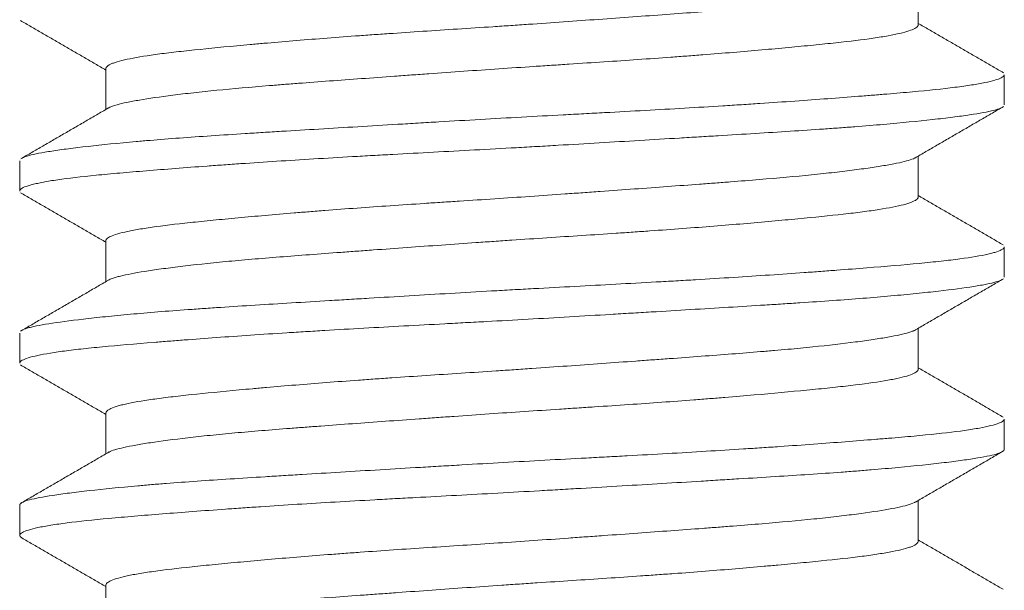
# Model space of a CAD drawing. Header units: millimetres. Extents: x 25 to 1460, y 35 to 806.
# Tile 38 of 47: x 851.77 to 855.77, y 433.36 to 435.68. Entities that reach past the tile are written whole.
import ezdxf

# ---------------------------------------------------------------- set-up
doc = ezdxf.new("R2010")
doc.units = ezdxf.units.MM
doc.layers.add('1', color=7, linetype='Continuous', true_color=0xffffff)

msp = doc.modelspace()

# ---------------------------------------------------------------- linework, layer by layer
at = {"layer": '1', "color": 155, "linetype": 'Continuous', "lineweight": 18}
for p, q in [((855.4177, 435.6558), (855.4177, 435.8228)), ((852.1177, 435.4795), (852.1177, 435.3125)), ((855.7677, 435.3317), (855.7677, 435.4538)), ((851.7677, 435.1041), (851.7677, 434.9814)), ((855.4177, 434.9559), (855.4177, 435.1228)), ((852.1177, 434.7792), (852.1177, 434.6125)), ((855.7677, 434.6312), (855.7677, 434.7537)), ((855.4177, 434.2561), (855.4177, 434.4228)), ((851.7677, 434.4036), (851.7677, 434.2817)), ((852.1177, 434.0794), (852.1177, 433.9125)), ((855.7677, 433.9316), (855.7677, 434.0541)), ((851.7677, 433.7038), (851.7677, 433.5811)), ((855.4177, 433.5558), (855.4177, 433.7228)), ((852.1177, 433.3794), (852.1177, 433.2125))]:
    msp.add_line(p, q, dxfattribs=at)
for points, knots in [([(855.4074, 435.8168), (855.4006, 435.8128), (855.3906, 435.8089), (855.3719, 435.8034), (855.366, 435.8018), (855.3533, 435.7987), (855.3464, 435.7971), (855.3245, 435.7924), (855.3079, 435.7892), (855.2525, 435.7796), (855.208, 435.773), (855.1428, 435.7646), (855.1293, 435.7629), (855.1015, 435.7595), (855.0871, 435.7578), (855.0431, 435.7528), (855.0122, 435.7495), (854.915, 435.7396), (854.8443, 435.7334), (854.7481, 435.7255), (854.7285, 435.7239), (854.6889, 435.7208), (854.6689, 435.7192), (854.6081, 435.7145), (854.5666, 435.7114), (854.4393, 435.7019), (854.3507, 435.6954), (854.1658, 435.682), (854.0722, 435.6753), (853.9302, 435.6652), (853.8587, 435.6602), (853.7867, 435.6553), (853.7385, 435.652), (853.7143, 435.6504), (853.5936, 435.6424), (853.4987, 435.6363), (853.359, 435.627), (853.2897, 435.6223), (853.2214, 435.6175), (853.1761, 435.6143), (853.1536, 435.6127), (853.0422, 435.6046), (852.9576, 435.5981), (852.837, 435.5881), (852.7783, 435.583), (852.7221, 435.578), (852.6851, 435.5746), (852.667, 435.573), (852.5784, 435.5647), (852.5141, 435.5584), (852.4271, 435.5491), (852.3997, 435.546), (852.3482, 435.5397), (852.324, 435.5365), (852.2577, 435.5269), (852.2215, 435.5205), (852.1787, 435.5106), (852.1664, 435.5072), (852.1509, 435.5021), (852.1462, 435.5004), (852.1379, 435.497), (852.1343, 435.4953), (852.1221, 435.4886), (852.1176, 435.4837), (852.1177, 435.4789)], [0, 0, 0, 0, 0.036372, 0.036372, 0.05076, 0.05076, 0.065147, 0.065147, 0.093923, 0.093923, 0.151473, 0.151473, 0.165861, 0.165861, 0.180249, 0.180249, 0.209024, 0.209024, 0.266575, 0.266575, 0.280962, 0.280962, 0.29535, 0.29535, 0.324125, 0.324125, 0.381676, 0.381676, 0.439227, 0.439227, 0.468002, 0.48239, 0.48239, 0.496777, 0.496777, 0.554328, 0.554328, 0.583103, 0.597491, 0.597491, 0.611878, 0.611878, 0.669429, 0.669429, 0.698204, 0.712592, 0.712592, 0.72698, 0.72698, 0.78453, 0.78453, 0.813306, 0.813306, 0.842081, 0.842081, 0.899632, 0.899632, 0.928407, 0.928407, 0.942795, 0.942795, 0.957182, 0.957182, 1, 1, 1, 1]), ([(852.1269, 435.3178), (852.1344, 435.3225), (852.1466, 435.3271), (852.1744, 435.3348), (852.1876, 435.338), (852.2105, 435.3427), (852.2186, 435.3443), (852.2358, 435.3475), (852.2449, 435.3491), (852.2925, 435.3572), (852.3377, 435.3637), (852.4165, 435.3737), (852.4445, 435.3771), (852.5044, 435.3838), (852.5358, 435.3871), (852.634, 435.3969), (852.7051, 435.4031), (852.8007, 435.4109), (852.8202, 435.4124), (852.8599, 435.4156), (852.8801, 435.4171), (852.9415, 435.4219), (852.9833, 435.425), (853.1111, 435.4345), (853.1994, 435.4409), (853.3136, 435.4492), (853.3367, 435.4509), (853.3832, 435.4542), (853.4067, 435.4559), (853.4773, 435.461), (853.5245, 435.4644), (853.6664, 435.4744), (853.7614, 435.4809), (853.8807, 435.4888), (853.9046, 435.4904), (853.9525, 435.4935), (853.9764, 435.4951), (854.0478, 435.4998), (854.0947, 435.5029), (854.2339, 435.5121), (854.3243, 435.5184), (854.4344, 435.5264), (854.4563, 435.528), (854.4998, 435.5313), (854.5213, 435.5329), (854.5848, 435.5379), (854.6259, 435.5412), (854.7457, 435.5512), (854.8207, 435.5578), (854.926, 435.5677), (854.96, 435.571), (855.0242, 435.5773), (855.0546, 435.5804), (855.1407, 435.5897), (855.1914, 435.5959), (855.2463, 435.6038), (855.2568, 435.6054), (855.2769, 435.6087), (855.2865, 435.6103), (855.3136, 435.6151), (855.3296, 435.6184), (855.3719, 435.6283), (855.3922, 435.635), (855.4074, 435.6434), (855.41, 435.6451), (855.414, 435.6485), (855.4155, 435.6501), (855.4173, 435.6532), (855.4177, 435.6547), (855.4177, 435.6561)], [0, 0, 0, 0, 0.04304, 0.04304, 0.071658, 0.071658, 0.085966, 0.085966, 0.100275, 0.100275, 0.157509, 0.157509, 0.186126, 0.186126, 0.214744, 0.214744, 0.271978, 0.271978, 0.286287, 0.286287, 0.300595, 0.300595, 0.329212, 0.329212, 0.386447, 0.386447, 0.400755, 0.400755, 0.415064, 0.415064, 0.443681, 0.443681, 0.500916, 0.500916, 0.515224, 0.515224, 0.529533, 0.529533, 0.55815, 0.55815, 0.615385, 0.615385, 0.629693, 0.629693, 0.644002, 0.644002, 0.672619, 0.672619, 0.729853, 0.729853, 0.758471, 0.758471, 0.787088, 0.787088, 0.844322, 0.844322, 0.858631, 0.858631, 0.87294, 0.87294, 0.901557, 0.901557, 0.958791, 0.958791, 0.9731, 0.9731, 0.987408, 0.987408, 1, 1, 1, 1]), ([(851.7767, 435.1145), (851.7803, 435.1166), (851.7851, 435.1187), (851.8081, 435.1267), (851.8344, 435.1326), (851.8791, 435.1402), (851.8887, 435.1418), (851.9089, 435.1449), (851.9409, 435.1496), (851.9776, 435.1543), (852.057, 435.1639), (852.1181, 435.1705), (852.2049, 435.1787), (852.2228, 435.1803), (852.2595, 435.1836), (852.2783, 435.1853), (852.3358, 435.1901), (852.3757, 435.1932), (852.4999, 435.2024), (852.5889, 435.2083), (852.7079, 435.2159), (852.7321, 435.2174), (852.7812, 435.2205), (852.8555, 435.2251), (852.9317, 435.2297), (853.0867, 435.2391), (853.1934, 435.2455), (853.331, 435.2537), (853.3588, 435.2554), (853.4146, 435.2587), (853.4984, 435.2637), (853.5824, 435.2686), (853.7505, 435.2783), (853.8629, 435.2845), (854.0037, 435.2921), (854.0319, 435.2936), (854.0882, 435.2966), (854.172, 435.3011), (854.2542, 435.3056), (854.4164, 435.3146), (854.5217, 435.3207), (854.6496, 435.3286), (854.6751, 435.3302), (854.7254, 435.3335), (854.7997, 435.3383), (854.8708, 435.3432), (855.0087, 435.353), (855.095, 435.3596), (855.1955, 435.3675), (855.2153, 435.3691), (855.254, 435.3722), (855.3104, 435.3768), (855.3623, 435.3813), (855.4603, 435.3903), (855.5178, 435.3962), (855.5796, 435.404), (855.5914, 435.4056), (855.6141, 435.4087), (855.6462, 435.4135), (855.6731, 435.4183), (855.72, 435.428), (855.7421, 435.4346), (855.7581, 435.4429), (855.7607, 435.4445), (855.7647, 435.4478), (855.7661, 435.4494), (855.7674, 435.4519), (855.7676, 435.4528), (855.7677, 435.4537)], [0, 0, 0, 0, 0.019128, 0.019128, 0.074733, 0.074733, 0.088634, 0.088634, 0.102536, 0.130338, 0.130338, 0.185943, 0.185943, 0.199844, 0.199844, 0.213746, 0.213746, 0.241548, 0.241548, 0.297153, 0.297153, 0.311054, 0.311054, 0.324956, 0.352758, 0.352758, 0.408363, 0.408363, 0.422264, 0.422264, 0.436165, 0.463968, 0.463968, 0.519573, 0.519573, 0.533474, 0.533474, 0.547375, 0.575178, 0.575178, 0.630783, 0.630783, 0.644684, 0.644684, 0.658585, 0.686388, 0.686388, 0.741993, 0.741993, 0.755894, 0.755894, 0.769795, 0.797598, 0.797598, 0.853203, 0.853203, 0.867104, 0.867104, 0.881005, 0.908808, 0.908808, 0.964413, 0.964413, 0.978314, 0.978314, 0.992215, 0.992215, 1, 1, 1, 1]), ([(855.7585, 435.3206), (855.7568, 435.3196), (855.7547, 435.3186), (855.749, 435.3162), (855.7449, 435.3147), (855.7355, 435.3116), (855.7302, 435.3101), (855.7008, 435.3026), (855.6682, 435.2966), (855.6061, 435.2874), (855.5832, 435.2842), (855.5454, 435.2794), (855.5323, 435.2778), (855.5048, 435.2746), (855.4905, 435.2729), (855.4168, 435.2648), (855.3503, 435.2582), (855.2398, 435.2485), (855.2011, 435.2453), (855.1403, 435.2406), (855.1196, 435.2391), (855.0772, 435.236), (855.0555, 435.2345), (854.9458, 435.2269), (854.853, 435.2209), (854.7065, 435.2119), (854.6564, 435.2088), (854.5795, 435.2041), (854.5535, 435.2025), (854.501, 435.1994), (854.4744, 435.1978), (854.3411, 435.1897), (854.2325, 435.1832), (854.0668, 435.1734), (854.0111, 435.1701), (853.9267, 435.1651), (853.8985, 435.1635), (853.8418, 435.1603), (853.8133, 435.1586), (853.6716, 435.1507), (853.5595, 435.1447), (853.3932, 435.1358), (853.338, 435.1328), (853.2558, 435.1283), (853.2285, 435.1268), (853.174, 435.1238), (853.1469, 435.1222), (853.0128, 435.1145), (852.9099, 435.1083), (852.762, 435.0987), (852.7137, 435.0954), (852.643, 435.0905), (852.6197, 435.0889), (852.5737, 435.0856), (852.5509, 435.0839), (852.4397, 435.0757), (852.3577, 435.0693), (852.2449, 435.0601), (852.209, 435.0571), (852.1578, 435.0526), (852.1411, 435.0511), (852.1087, 435.0481), (852.093, 435.0465), (852.0172, 435.039), (851.9653, 435.0329), (851.9005, 435.0235), (851.881, 435.0203), (851.8551, 435.0155), (851.847, 435.0138), (851.8319, 435.0105), (851.8249, 435.0089), (851.7932, 435.0006), (851.7774, 434.994), (851.7687, 434.9853), (851.7676, 434.983), (851.7677, 434.9808)], [0, 0, 0, 0, 0.009103, 0.009103, 0.02298, 0.02298, 0.036856, 0.036856, 0.092362, 0.092362, 0.120115, 0.120115, 0.133992, 0.133992, 0.147869, 0.147869, 0.203375, 0.203375, 0.231128, 0.231128, 0.245004, 0.245004, 0.258881, 0.258881, 0.314387, 0.314387, 0.34214, 0.34214, 0.356017, 0.356017, 0.369893, 0.369893, 0.4254, 0.4254, 0.453153, 0.453153, 0.467029, 0.467029, 0.480906, 0.480906, 0.536412, 0.536412, 0.564165, 0.564165, 0.578042, 0.578042, 0.591918, 0.591918, 0.647425, 0.647425, 0.675178, 0.675178, 0.689054, 0.689054, 0.702931, 0.702931, 0.758437, 0.758437, 0.78619, 0.78619, 0.800067, 0.800067, 0.813943, 0.813943, 0.869449, 0.869449, 0.897202, 0.897202, 0.911079, 0.911079, 0.924956, 0.924956, 0.980462, 0.980462, 1, 1, 1, 1]), ([(855.4081, 435.1172), (855.4067, 435.1163), (855.4052, 435.1155), (855.3972, 435.1116), (855.3889, 435.1085), (855.3579, 435.0992), (855.3292, 435.093), (855.2736, 435.0832), (855.2532, 435.0799), (855.209, 435.0734), (855.1612, 435.0668), (855.0927, 435.0584), (855.0477, 435.0534), (855.0167, 435.05), (855.0008, 435.0483), (854.9191, 435.04), (854.8485, 435.0337), (854.7349, 435.0244), (854.6762, 435.0197), (854.6145, 435.015), (854.5728, 435.0118), (854.5515, 435.0103), (854.4444, 435.0023), (854.356, 434.9958), (854.2195, 434.9859), (854.1502, 434.9809), (854.0794, 434.9758), (854.0318, 434.9724), (854.0078, 434.9707), (853.8884, 434.9623), (853.7929, 434.9556), (853.6497, 434.9461), (853.5781, 434.9414), (853.5066, 434.9367), (853.4589, 434.9336), (853.4352, 434.932), (853.3177, 434.9242), (853.2265, 434.918), (853.094, 434.9084), (853.0506, 434.9051), (852.9865, 434.9002), (852.9652, 434.8985), (852.9233, 434.8952), (852.9027, 434.8935), (852.8013, 434.8851), (852.7255, 434.8784), (852.6196, 434.8685), (852.5856, 434.8653), (852.5367, 434.8605), (852.5206, 434.8589), (852.4895, 434.8557), (852.4745, 434.8541), (852.4013, 434.8463), (852.3499, 434.8401), (852.2834, 434.8306), (852.263, 434.8274), (852.2351, 434.8225), (852.2263, 434.8209), (852.2097, 434.8176), (852.202, 434.8159), (852.1658, 434.8077), (852.145, 434.8009), (852.1259, 434.7908), (852.1216, 434.7875), (852.1183, 434.7825), (852.1178, 434.7808), (852.1177, 434.779), (852.1177, 434.7788), (852.1177, 434.7787)], [0, 0, 0, 0, 0.007583, 0.007583, 0.036305, 0.036305, 0.09375, 0.09375, 0.122472, 0.122472, 0.151195, 0.179917, 0.194278, 0.194278, 0.20864, 0.20864, 0.266085, 0.266085, 0.294807, 0.309168, 0.309168, 0.323529, 0.323529, 0.380974, 0.380974, 0.409697, 0.424058, 0.424058, 0.438419, 0.438419, 0.495864, 0.495864, 0.524586, 0.538948, 0.538948, 0.553309, 0.553309, 0.610754, 0.610754, 0.639476, 0.639476, 0.653837, 0.653837, 0.668199, 0.668199, 0.725643, 0.725643, 0.754366, 0.754366, 0.768727, 0.768727, 0.783088, 0.783088, 0.840533, 0.840533, 0.869256, 0.869256, 0.883617, 0.883617, 0.897978, 0.897978, 0.955423, 0.955423, 0.984145, 0.984145, 0.998506, 0.998506, 1, 1, 1, 1]), ([(852.1275, 434.6182), (852.1317, 434.6207), (852.1374, 434.6233), (852.1488, 434.6274), (852.1537, 434.629), (852.1644, 434.6321), (852.1702, 434.6336), (852.2018, 434.6414), (852.2347, 434.6477), (852.2958, 434.6574), (852.318, 434.6607), (852.3666, 434.6674), (852.3925, 434.6707), (852.4751, 434.6807), (852.5364, 434.6874), (852.621, 434.6955), (852.6383, 434.6971), (852.6737, 434.7002), (852.6919, 434.7018), (852.7473, 434.7066), (852.7854, 434.7097), (852.9028, 434.719), (852.9852, 434.7252), (853.0934, 434.7332), (853.1153, 434.7348), (853.1597, 434.738), (853.1822, 434.7397), (853.25, 434.7446), (853.2956, 434.7479), (853.4337, 434.7579), (853.5273, 434.7646), (853.6463, 434.7729), (853.6702, 434.7746), (853.7182, 434.7779), (853.7423, 434.7796), (853.8144, 434.7844), (853.8621, 434.7876), (854.0044, 434.797), (854.0982, 434.803), (854.2138, 434.8108), (854.2368, 434.8124), (854.2828, 434.8156), (854.3056, 434.8172), (854.3733, 434.8219), (854.4175, 434.8251), (854.547, 434.8348), (854.6296, 434.8414), (854.7476, 434.8514), (854.7861, 434.8548), (854.8598, 434.8615), (854.8951, 434.8648), (854.9965, 434.8745), (855.0581, 434.8806), (855.1275, 434.8884), (855.141, 434.89), (855.1671, 434.8931), (855.1797, 434.8947), (855.2159, 434.8994), (855.2382, 434.9026), (855.2993, 434.9121), (855.3326, 434.9186), (855.3646, 434.9269), (855.3705, 434.9286), (855.3812, 434.932), (855.3861, 434.9337), (855.3991, 434.9387), (855.4057, 434.9421), (855.415, 434.9489), (855.4175, 434.9524), (855.4177, 434.9558)], [0, 0, 0, 0, 0.023624, 0.023624, 0.037959, 0.037959, 0.052294, 0.052294, 0.109633, 0.109633, 0.138303, 0.138303, 0.166972, 0.166972, 0.224312, 0.224312, 0.238647, 0.238647, 0.252982, 0.252982, 0.281651, 0.281651, 0.338991, 0.338991, 0.353326, 0.353326, 0.367661, 0.367661, 0.39633, 0.39633, 0.45367, 0.45367, 0.468005, 0.468005, 0.482339, 0.482339, 0.511009, 0.511009, 0.568349, 0.568349, 0.582683, 0.582683, 0.597018, 0.597018, 0.625688, 0.625688, 0.683028, 0.683028, 0.711697, 0.711697, 0.740367, 0.740367, 0.797706, 0.797706, 0.812041, 0.812041, 0.826376, 0.826376, 0.855046, 0.855046, 0.912385, 0.912385, 0.92672, 0.92672, 0.941055, 0.941055, 0.969725, 0.969725, 1, 1, 1, 1]), ([(851.7762, 434.4143), (851.7813, 434.4172), (851.7888, 434.4202), (851.8035, 434.4247), (851.8091, 434.4262), (851.8214, 434.4292), (851.8282, 434.4307), (851.8501, 434.4352), (851.8669, 434.4383), (851.924, 434.4474), (851.9708, 434.4537), (852.0403, 434.4618), (852.0548, 434.4635), (852.0848, 434.4667), (852.1004, 434.4684), (852.1483, 434.4733), (852.182, 434.4766), (852.2885, 434.4864), (852.3665, 434.4927), (852.4729, 434.5003), (852.4947, 434.5019), (852.5391, 434.5049), (852.5616, 434.5064), (852.6301, 434.511), (852.6769, 434.5139), (852.8207, 434.523), (852.9212, 434.5291), (853.0525, 434.537), (853.079, 434.5386), (853.1327, 434.5418), (853.1597, 434.5435), (853.2409, 434.5483), (853.2955, 434.5516), (853.4603, 434.5615), (853.5717, 434.5681), (853.713, 434.5761), (853.7413, 434.5777), (853.7982, 434.5809), (853.8266, 434.5825), (853.9115, 434.5871), (853.9676, 434.5901), (854.1348, 434.5991), (854.2446, 434.605), (854.3798, 434.6126), (854.4068, 434.6141), (854.4605, 434.6172), (854.487, 434.6188), (854.5658, 434.6234), (854.6171, 434.6266), (854.7677, 434.6361), (854.8634, 434.6426), (854.9772, 434.6508), (854.9997, 434.6525), (855.044, 434.6558), (855.0657, 434.6574), (855.1295, 434.6623), (855.1702, 434.6655), (855.2871, 434.6748), (855.3579, 434.6807), (855.4374, 434.6883), (855.4529, 434.6898), (855.4829, 434.6928), (855.4973, 434.6943), (855.5389, 434.6989), (855.5644, 434.702), (855.6343, 434.7113), (855.6721, 434.7177), (855.7083, 434.7259), (855.715, 434.7275), (855.7272, 434.7308), (855.7327, 434.7325), (855.7474, 434.7375), (855.7548, 434.7408), (855.765, 434.7474), (855.7676, 434.7507), (855.7677, 434.754)], [0, 0, 0, 0, 0.027531, 0.027531, 0.041408, 0.041408, 0.055284, 0.055284, 0.083037, 0.083037, 0.138544, 0.138544, 0.15242, 0.15242, 0.166297, 0.166297, 0.19405, 0.19405, 0.249556, 0.249556, 0.263433, 0.263433, 0.277309, 0.277309, 0.305062, 0.305062, 0.360568, 0.360568, 0.374445, 0.374445, 0.388321, 0.388321, 0.416075, 0.416075, 0.471581, 0.471581, 0.485457, 0.485457, 0.499334, 0.499334, 0.527087, 0.527087, 0.582593, 0.582593, 0.59647, 0.59647, 0.610346, 0.610346, 0.638099, 0.638099, 0.693606, 0.693606, 0.707482, 0.707482, 0.721359, 0.721359, 0.749112, 0.749112, 0.804618, 0.804618, 0.818495, 0.818495, 0.832371, 0.832371, 0.860124, 0.860124, 0.915631, 0.915631, 0.929507, 0.929507, 0.943384, 0.943384, 0.971137, 0.971137, 1, 1, 1, 1]), ([(855.758, 434.6203), (855.7524, 434.6173), (855.7442, 434.6142), (855.7233, 434.6082), (855.7107, 434.6052), (855.6881, 434.6007), (855.68, 434.5992), (855.6626, 434.5961), (855.6533, 434.5946), (855.6041, 434.5868), (855.5563, 434.5805), (855.4721, 434.5708), (855.442, 434.5676), (855.3936, 434.5627), (855.3769, 434.561), (855.3425, 434.5577), (855.3248, 434.5561), (855.2344, 434.5479), (855.1555, 434.5416), (855.0277, 434.5325), (854.9834, 434.5295), (854.9147, 434.525), (854.8913, 434.5235), (854.8438, 434.5204), (854.8197, 434.5189), (854.6983, 434.5113), (854.5973, 434.5052), (854.4403, 434.4957), (854.387, 434.4925), (854.3057, 434.4876), (854.2783, 434.486), (854.2231, 434.4827), (854.1954, 434.481), (854.0567, 434.4727), (853.9451, 434.4661), (853.7767, 434.4566), (853.7204, 434.4534), (853.6358, 434.4488), (853.6075, 434.4473), (853.5508, 434.4443), (853.5226, 434.4427), (853.3824, 434.4352), (853.2727, 434.4293), (853.112, 434.4203), (853.0591, 434.4172), (852.9807, 434.4125), (852.9547, 434.4109), (852.9031, 434.4077), (852.8775, 434.4061), (852.7517, 434.3981), (852.6565, 434.3916), (852.5218, 434.3818), (852.4782, 434.3785), (852.415, 434.3737), (852.3942, 434.3721), (852.3534, 434.3689), (852.3335, 434.3673), (852.2363, 434.3595), (852.1663, 434.3536), (852.0728, 434.3446), (852.0435, 434.3416), (852.0026, 434.337), (851.9894, 434.3354), (851.9641, 434.3323), (851.952, 434.3308), (851.8944, 434.3229), (851.8576, 434.3165), (851.816, 434.3068), (851.8044, 434.3035), (851.7904, 434.2985), (851.7863, 434.2968), (851.7793, 434.2935), (851.7765, 434.2919), (851.7699, 434.2871), (851.7677, 434.2841), (851.7677, 434.2812)], [0, 0, 0, 0, 0.02847, 0.02847, 0.056272, 0.056272, 0.070173, 0.070173, 0.084075, 0.084075, 0.13968, 0.13968, 0.167482, 0.167482, 0.181383, 0.181383, 0.195285, 0.195285, 0.25089, 0.25089, 0.278692, 0.278692, 0.292593, 0.292593, 0.306495, 0.306495, 0.3621, 0.3621, 0.389902, 0.389902, 0.403803, 0.403803, 0.417705, 0.417705, 0.47331, 0.47331, 0.501112, 0.501112, 0.515013, 0.515013, 0.528915, 0.528915, 0.58452, 0.58452, 0.612322, 0.612322, 0.626223, 0.626223, 0.640125, 0.640125, 0.69573, 0.69573, 0.723532, 0.723532, 0.737433, 0.737433, 0.751335, 0.751335, 0.80694, 0.80694, 0.834742, 0.834742, 0.848643, 0.848643, 0.862544, 0.862544, 0.918149, 0.918149, 0.945952, 0.945952, 0.959853, 0.959853, 0.973754, 0.973754, 1, 1, 1, 1]), ([(855.4069, 434.4165), (855.4061, 434.4161), (855.4025, 434.4141), (855.398, 434.4121), (855.3898, 434.409), (855.3852, 434.4074), (855.3595, 434.3996), (855.331, 434.3933), (855.2767, 434.3837), (855.2467, 434.3789), (855.2123, 434.3739), (855.1883, 434.3706), (855.1758, 434.3689), (855.1115, 434.3605), (855.0535, 434.3538), (854.9572, 434.3439), (854.9235, 434.3406), (854.8706, 434.3358), (854.8526, 434.3342), (854.8157, 434.3311), (854.7968, 434.3295), (854.7016, 434.3216), (854.6212, 434.3155), (854.4944, 434.306), (854.4511, 434.3028), (854.3845, 434.2979), (854.362, 434.2963), (854.3166, 434.293), (854.2938, 434.2913), (854.1793, 434.283), (854.0862, 434.2763), (853.9441, 434.2662), (853.8964, 434.2628), (853.8242, 434.2579), (853.7999, 434.2562), (853.7516, 434.2529), (853.7275, 434.2513), (853.6076, 434.2433), (853.5128, 434.2372), (853.3725, 434.2279), (853.3261, 434.2248), (853.2569, 434.22), (853.2339, 434.2184), (853.1884, 434.2152), (853.166, 434.2136), (853.0549, 434.2056), (852.97, 434.199), (852.8485, 434.189), (852.809, 434.1857), (852.7512, 434.1806), (852.7322, 434.1789), (852.6952, 434.1756), (852.6771, 434.1739), (852.5883, 434.1656), (852.5234, 434.1593), (852.4352, 434.15), (852.4074, 434.1468), (852.3549, 434.1405), (852.3306, 434.1374), (852.2636, 434.1279), (852.2266, 434.1214), (852.1898, 434.1132), (852.1829, 434.1115), (852.1702, 434.1081), (852.1643, 434.1065), (852.1482, 434.1014), (852.1396, 434.098), (852.1226, 434.0892), (852.1174, 434.0838), (852.1177, 434.0786)], [0, 0, 0, 0, 0.003913, 0.018301, 0.018301, 0.032689, 0.032689, 0.090239, 0.090239, 0.119015, 0.133402, 0.133402, 0.14779, 0.14779, 0.205341, 0.205341, 0.234116, 0.234116, 0.248504, 0.248504, 0.262891, 0.262891, 0.320442, 0.320442, 0.349217, 0.349217, 0.363605, 0.363605, 0.377993, 0.377993, 0.435543, 0.435543, 0.464319, 0.464319, 0.478706, 0.478706, 0.493094, 0.493094, 0.550645, 0.550645, 0.57942, 0.57942, 0.593808, 0.593808, 0.608195, 0.608195, 0.665746, 0.665746, 0.694521, 0.694521, 0.708909, 0.708909, 0.723297, 0.723297, 0.780847, 0.780847, 0.809622, 0.809622, 0.838398, 0.838398, 0.895948, 0.895948, 0.910336, 0.910336, 0.924724, 0.924724, 0.953499, 0.953499, 1, 1, 1, 1]), ([(852.1272, 433.918), (852.1283, 433.9187), (852.1295, 433.9193), (852.1427, 433.9262), (852.1627, 433.9323), (852.2047, 433.9417), (852.2208, 433.9448), (852.248, 433.9497), (852.2575, 433.9513), (852.2775, 433.9545), (852.2879, 433.9562), (852.3422, 433.9643), (852.3926, 433.971), (852.4644, 433.9793), (852.4792, 433.981), (852.5097, 433.9843), (852.5254, 433.986), (852.5737, 433.991), (852.6073, 433.9942), (852.7119, 434.0038), (852.7868, 434.0099), (852.8868, 434.0177), (852.9071, 434.0192), (852.9484, 434.0224), (852.9694, 434.0239), (853.0331, 434.0287), (853.0763, 434.0319), (853.2077, 434.0415), (853.298, 434.0481), (853.4143, 434.0565), (853.4378, 434.0581), (853.485, 434.0615), (853.5088, 434.0632), (853.5801, 434.0683), (853.6276, 434.0716), (853.7702, 434.0815), (853.8653, 434.0878), (853.9841, 434.0956), (854.0079, 434.0972), (854.0554, 434.1003), (854.0791, 434.1019), (854.1496, 434.1065), (854.1959, 434.1096), (854.3326, 434.119), (854.4211, 434.1253), (854.5281, 434.1335), (854.5493, 434.1351), (854.5914, 434.1385), (854.6122, 434.1401), (854.6734, 434.1451), (854.7129, 434.1485), (854.8275, 434.1584), (854.8987, 434.1651), (854.9812, 434.1731), (854.9974, 434.1747), (855.029, 434.1778), (855.0444, 434.1794), (855.089, 434.1841), (855.1171, 434.1872), (855.1958, 434.1965), (855.2414, 434.2027), (855.2895, 434.2108), (855.2986, 434.2124), (855.3159, 434.2157), (855.3241, 434.2174), (855.3469, 434.2223), (855.3601, 434.2256), (855.3937, 434.2356), (855.4081, 434.2423), (855.4159, 434.2507), (855.4169, 434.2523), (855.4176, 434.2545), (855.4177, 434.2551), (855.4177, 434.2557)], [0, 0, 0, 0, 0.005963, 0.005963, 0.063303, 0.063303, 0.091972, 0.091972, 0.106307, 0.106307, 0.120642, 0.120642, 0.177982, 0.177982, 0.192317, 0.192317, 0.206651, 0.206651, 0.235321, 0.235321, 0.292661, 0.292661, 0.306995, 0.306995, 0.32133, 0.32133, 0.35, 0.35, 0.407339, 0.407339, 0.421674, 0.421674, 0.436009, 0.436009, 0.464679, 0.464679, 0.522018, 0.522018, 0.536353, 0.536353, 0.550688, 0.550688, 0.579358, 0.579358, 0.636697, 0.636697, 0.651032, 0.651032, 0.665367, 0.665367, 0.694037, 0.694037, 0.751376, 0.751376, 0.765711, 0.765711, 0.780046, 0.780046, 0.808716, 0.808716, 0.866055, 0.866055, 0.88039, 0.88039, 0.894725, 0.894725, 0.923394, 0.923394, 0.980734, 0.980734, 0.995069, 0.995069, 1, 1, 1, 1]), ([(851.7677, 433.704), (851.7677, 433.7052), (851.768, 433.7064), (851.7695, 433.7091), (851.771, 433.7107), (851.7751, 433.7137), (851.7778, 433.7152), (851.7876, 433.7198), (851.7964, 433.7228), (851.83, 433.7317), (851.8614, 433.7376), (851.9123, 433.7454), (851.9231, 433.747), (851.9458, 433.7501), (851.9577, 433.7517), (851.995, 433.7565), (852.0218, 433.7597), (852.1083, 433.7694), (852.1738, 433.776), (852.2655, 433.7841), (852.2843, 433.7858), (852.323, 433.789), (852.3429, 433.7906), (852.4034, 433.7953), (852.4452, 433.7984), (852.5748, 433.8075), (852.6669, 433.8134), (852.7891, 433.821), (852.8138, 433.8225), (852.8642, 433.8256), (852.8897, 433.8271), (852.9666, 433.8318), (853.0186, 433.835), (853.1766, 433.8445), (853.2848, 433.851), (853.4235, 433.8593), (853.4515, 433.8609), (853.5077, 433.8642), (853.536, 433.8659), (853.6205, 433.8708), (853.6768, 433.8741), (853.8454, 433.8836), (853.9574, 433.8896), (854.0971, 433.8971), (854.125, 433.8986), (854.1808, 433.9016), (854.2086, 433.9031), (854.2912, 433.9076), (854.3454, 433.9106), (854.5055, 433.9197), (854.6087, 433.926), (854.7333, 433.934), (854.758, 433.9356), (854.807, 433.9389), (854.8312, 433.9405), (854.9025, 433.9455), (854.9485, 433.9487), (855.0818, 433.9585), (855.1644, 433.965), (855.26, 433.9727), (855.2787, 433.9742), (855.3153, 433.9773), (855.3332, 433.9788), (855.3852, 433.9833), (855.4177, 433.9863), (855.5091, 433.9953), (855.5619, 434.0014), (855.6175, 434.0092), (855.6281, 434.0108), (855.6482, 434.014), (855.6577, 434.0157), (855.6844, 434.0205), (855.6998, 434.0238), (855.739, 434.0336), (855.7559, 434.0402), (855.7652, 434.0483), (855.7665, 434.0499), (855.7675, 434.0523), (855.7677, 434.0531), (855.7677, 434.0538)], [0, 0, 0, 0, 0.010345, 0.010345, 0.023815, 0.023815, 0.037284, 0.037284, 0.064224, 0.064224, 0.118103, 0.118103, 0.131573, 0.131573, 0.145043, 0.145043, 0.171983, 0.171983, 0.225862, 0.225862, 0.239332, 0.239332, 0.252802, 0.252802, 0.279741, 0.279741, 0.333621, 0.333621, 0.347091, 0.347091, 0.36056, 0.36056, 0.3875, 0.3875, 0.441379, 0.441379, 0.454849, 0.454849, 0.468319, 0.468319, 0.495259, 0.495259, 0.549138, 0.549138, 0.562608, 0.562608, 0.576078, 0.576078, 0.603017, 0.603017, 0.656897, 0.656897, 0.670366, 0.670366, 0.683836, 0.683836, 0.710776, 0.710776, 0.764655, 0.764655, 0.778125, 0.778125, 0.791595, 0.791595, 0.818534, 0.818534, 0.872414, 0.872414, 0.885884, 0.885884, 0.899353, 0.899353, 0.926293, 0.926293, 0.980172, 0.980172, 0.993642, 0.993642, 1, 1, 1, 1]), ([(855.7677, 433.9308), (855.7676, 433.928), (855.7657, 433.9254), (855.7597, 433.9212), (855.7569, 433.9197), (855.7502, 433.9166), (855.7462, 433.9151), (855.7234, 433.9076), (855.696, 433.9017), (855.6413, 433.8926), (855.6208, 433.8895), (855.5866, 433.8848), (855.5746, 433.8832), (855.5495, 433.8799), (855.5364, 433.8783), (855.4686, 433.8703), (855.4066, 433.8637), (855.3021, 433.8539), (855.2654, 433.8507), (855.2073, 433.8459), (855.1875, 433.8443), (855.1468, 433.8411), (855.1261, 433.8396), (855.021, 433.8319), (854.9314, 433.826), (854.7889, 433.817), (854.74, 433.8139), (854.6647, 433.8093), (854.6392, 433.8078), (854.5877, 433.8046), (854.5617, 433.803), (854.4311, 433.7951), (854.3241, 433.7887), (854.1599, 433.7789), (854.1045, 433.7756), (854.0205, 433.7706), (853.9923, 433.769), (853.9356, 433.7657), (853.9074, 433.764), (853.7662, 433.7559), (853.6539, 433.7498), (853.4864, 433.7408), (853.4308, 433.7378), (853.3475, 433.7333), (853.3198, 433.7318), (853.2645, 433.7288), (853.2371, 433.7273), (853.1013, 433.7197), (852.9965, 433.7136), (852.8448, 433.7041), (852.7952, 433.7009), (852.7222, 433.696), (852.6981, 433.6943), (852.6504, 433.691), (852.627, 433.6894), (852.5121, 433.6812), (852.4266, 433.6746), (852.3079, 433.6653), (852.27, 433.6622), (852.2155, 433.6576), (852.1977, 433.6561), (852.1631, 433.6531), (852.1463, 433.6516), (852.0652, 433.644), (852.0087, 433.638), (851.9365, 433.6288), (851.9145, 433.6256), (851.8847, 433.6208), (851.8753, 433.6192), (851.8577, 433.616), (851.8495, 433.6143), (851.8113, 433.6062), (851.7903, 433.5996), (851.7728, 433.5898), (851.7693, 433.5865), (851.7676, 433.5817), (851.7676, 433.5801), (851.7689, 433.577), (851.7701, 433.5754), (851.7735, 433.5727), (851.7753, 433.5715), (851.7775, 433.5703)], [0, 0, 0, 0, 0.022784, 0.022784, 0.035849, 0.035849, 0.048913, 0.048913, 0.101171, 0.101171, 0.127299, 0.127299, 0.140364, 0.140364, 0.153428, 0.153428, 0.205686, 0.205686, 0.231814, 0.231814, 0.244879, 0.244879, 0.257943, 0.257943, 0.310201, 0.310201, 0.336329, 0.336329, 0.349394, 0.349394, 0.362458, 0.362458, 0.414716, 0.414716, 0.440844, 0.440844, 0.453909, 0.453909, 0.466973, 0.466973, 0.519231, 0.519231, 0.54536, 0.54536, 0.558424, 0.558424, 0.571488, 0.571488, 0.623746, 0.623746, 0.649875, 0.649875, 0.662939, 0.662939, 0.676003, 0.676003, 0.728261, 0.728261, 0.75439, 0.75439, 0.767454, 0.767454, 0.780518, 0.780518, 0.832776, 0.832776, 0.858905, 0.858905, 0.871969, 0.871969, 0.885033, 0.885033, 0.937291, 0.937291, 0.96342, 0.96342, 0.976484, 0.976484, 0.989548, 0.989548, 1, 1, 1, 1]), ([(855.4076, 433.7169), (855.4016, 433.7133), (855.3929, 433.7098), (855.3716, 433.7032), (855.3596, 433.7001), (855.3315, 433.6938), (855.3152, 433.6906), (855.2611, 433.6809), (855.2176, 433.6744), (855.1416, 433.6644), (855.1145, 433.661), (855.071, 433.656), (855.056, 433.6543), (855.0253, 433.6509), (855.0095, 433.6493), (854.9291, 433.641), (854.8592, 433.6347), (854.7462, 433.6253), (854.7071, 433.6222), (854.6464, 433.6175), (854.6258, 433.6159), (854.5842, 433.6127), (854.5632, 433.6111), (854.4573, 433.6032), (854.3694, 433.5968), (854.2328, 433.5869), (854.1866, 433.5835), (854.1159, 433.5785), (854.0922, 433.5768), (854.0449, 433.5734), (854.0212, 433.5717), (853.9025, 433.5632), (853.8072, 433.5566), (853.6635, 433.547), (853.6156, 433.5439), (853.5194, 433.5376), (853.472, 433.5345), (853.3314, 433.5252), (853.24, 433.519), (853.1289, 433.5109), (853.1068, 433.5093), (853.0629, 433.5061), (853.0411, 433.5044), (852.9765, 433.4994), (852.9347, 433.4961), (852.8129, 433.4861), (852.7366, 433.4794), (852.6473, 433.4711), (852.6298, 433.4695), (852.5953, 433.4662), (852.5784, 433.4646), (852.529, 433.4597), (852.4978, 433.4566), (852.4094, 433.4472), (852.3572, 433.4411), (852.3007, 433.4331), (852.2898, 433.4315), (852.2689, 433.4283), (852.2589, 433.4267), (852.2306, 433.4218), (852.2138, 433.4185), (852.1694, 433.4086), (852.1477, 433.4019), (852.1274, 433.3918), (852.1227, 433.3884), (852.1185, 433.383), (852.1177, 433.381), (852.1177, 433.379)], [0, 0, 0, 0, 0.032689, 0.032689, 0.061464, 0.061464, 0.090239, 0.090239, 0.14779, 0.14779, 0.176565, 0.176565, 0.190953, 0.190953, 0.205341, 0.205341, 0.262891, 0.262891, 0.291667, 0.291667, 0.306054, 0.306054, 0.320442, 0.320442, 0.377993, 0.377993, 0.406768, 0.406768, 0.421156, 0.421156, 0.435543, 0.435543, 0.493094, 0.493094, 0.521869, 0.521869, 0.550645, 0.550645, 0.608195, 0.608195, 0.622583, 0.622583, 0.636971, 0.636971, 0.665746, 0.665746, 0.723297, 0.723297, 0.737684, 0.737684, 0.752072, 0.752072, 0.780847, 0.780847, 0.838398, 0.838398, 0.852785, 0.852785, 0.867173, 0.867173, 0.895948, 0.895948, 0.953499, 0.953499, 0.982274, 0.982274, 1, 1, 1, 1]), ([(852.1268, 433.2178), (852.1298, 433.2196), (852.1335, 433.2214), (852.1453, 433.2264), (852.1548, 433.2295), (852.1722, 433.2342), (852.1785, 433.2357), (852.1921, 433.2389), (852.1994, 433.2404), (852.2381, 433.2483), (852.2766, 433.2547), (852.3457, 433.2646), (852.3706, 433.2679), (852.4243, 433.2746), (852.4527, 433.278), (852.5424, 433.288), (852.6081, 433.2945), (852.6979, 433.3023), (852.7162, 433.3039), (852.7537, 433.3071), (852.7728, 433.3086), (852.831, 433.3133), (852.8708, 433.3164), (852.993, 433.3258), (853.0782, 433.3321), (853.1895, 433.3402), (853.212, 433.3418), (853.2575, 433.3451), (853.2805, 433.3468), (853.3496, 433.3518), (853.396, 433.3552), (853.536, 433.3652), (853.6305, 433.3719), (853.7501, 433.3801), (853.774, 433.3817), (853.8221, 433.3849), (853.8463, 433.3865), (853.9181, 433.3913), (853.9656, 433.3944), (854.1068, 433.4037), (854.1993, 433.4098), (854.3129, 433.4177), (854.3355, 433.4193), (854.3805, 433.4225), (854.4028, 433.4241), (854.4687, 433.4289), (854.5116, 433.4322), (854.6371, 433.442), (854.7165, 433.4487), (854.8105, 433.457), (854.8291, 433.4587), (854.8655, 433.462), (854.8833, 433.4637), (854.9355, 433.4686), (854.9687, 433.4718), (855.0635, 433.4813), (855.1205, 433.4874), (855.1836, 433.4952), (855.1959, 433.4968), (855.2194, 433.5), (855.2306, 433.5016), (855.2629, 433.5063), (855.2824, 433.5095), (855.3353, 433.5192), (855.3629, 433.5258), (855.3876, 433.5342), (855.392, 433.5359), (855.3998, 433.5393), (855.4032, 433.541), (855.4117, 433.546), (855.4153, 433.5493), (855.4174, 433.5538), (855.4177, 433.5549), (855.4177, 433.556)], [0, 0, 0, 0, 0.016941, 0.016941, 0.045559, 0.045559, 0.059867, 0.059867, 0.074176, 0.074176, 0.13141, 0.13141, 0.160027, 0.160027, 0.188645, 0.188645, 0.245879, 0.245879, 0.260188, 0.260188, 0.274496, 0.274496, 0.303114, 0.303114, 0.360348, 0.360348, 0.374657, 0.374657, 0.388965, 0.388965, 0.417582, 0.417582, 0.474817, 0.474817, 0.489125, 0.489125, 0.503434, 0.503434, 0.532051, 0.532051, 0.589286, 0.589286, 0.603594, 0.603594, 0.617903, 0.617903, 0.64652, 0.64652, 0.703755, 0.703755, 0.718063, 0.718063, 0.732372, 0.732372, 0.760989, 0.760989, 0.818223, 0.818223, 0.832532, 0.832532, 0.846841, 0.846841, 0.875458, 0.875458, 0.932692, 0.932692, 0.947001, 0.947001, 0.96131, 0.96131, 0.989927, 0.989927, 1, 1, 1, 1])]:
    msp.add_open_spline(points, degree=3, knots=knots, dxfattribs=at)
for points in [[(851.7714, 435.6738), (851.9446, 435.5734), (852.1177, 435.4728)], [(855.7638, 435.4616), (855.5907, 435.562), (855.4177, 435.6625)], [(852.1316, 435.3206), (851.9517, 435.216), (851.7717, 435.1116)], [(855.404, 435.1148), (855.584, 435.2194), (855.7642, 435.3239)], [(851.7714, 434.9738), (851.9446, 434.8734), (852.1177, 434.7728)], [(855.7637, 434.7617), (855.5907, 434.862), (855.4177, 434.9625)], [(852.1314, 434.6205), (851.9515, 434.5159), (851.7715, 434.4115)], [(855.404, 434.4148), (855.584, 434.5194), (855.7642, 434.6239)], [(851.7714, 434.2738), (851.9446, 434.1734), (852.1177, 434.0728)], [(855.7636, 434.0618), (855.5906, 434.162), (855.4177, 434.2625)], [(852.1313, 433.9204), (851.9514, 433.8159), (851.7714, 433.7115)], [(855.404, 433.7148), (855.584, 433.8194), (855.7642, 433.9239)], [(851.7714, 433.5738), (851.9446, 433.4734), (852.1177, 433.3728)], [(855.7634, 433.3618), (855.5905, 433.4621), (855.4177, 433.5625)]]:
    msp.add_open_spline(points, degree=2, dxfattribs=at)

doc.saveas('drawing.dxf')
